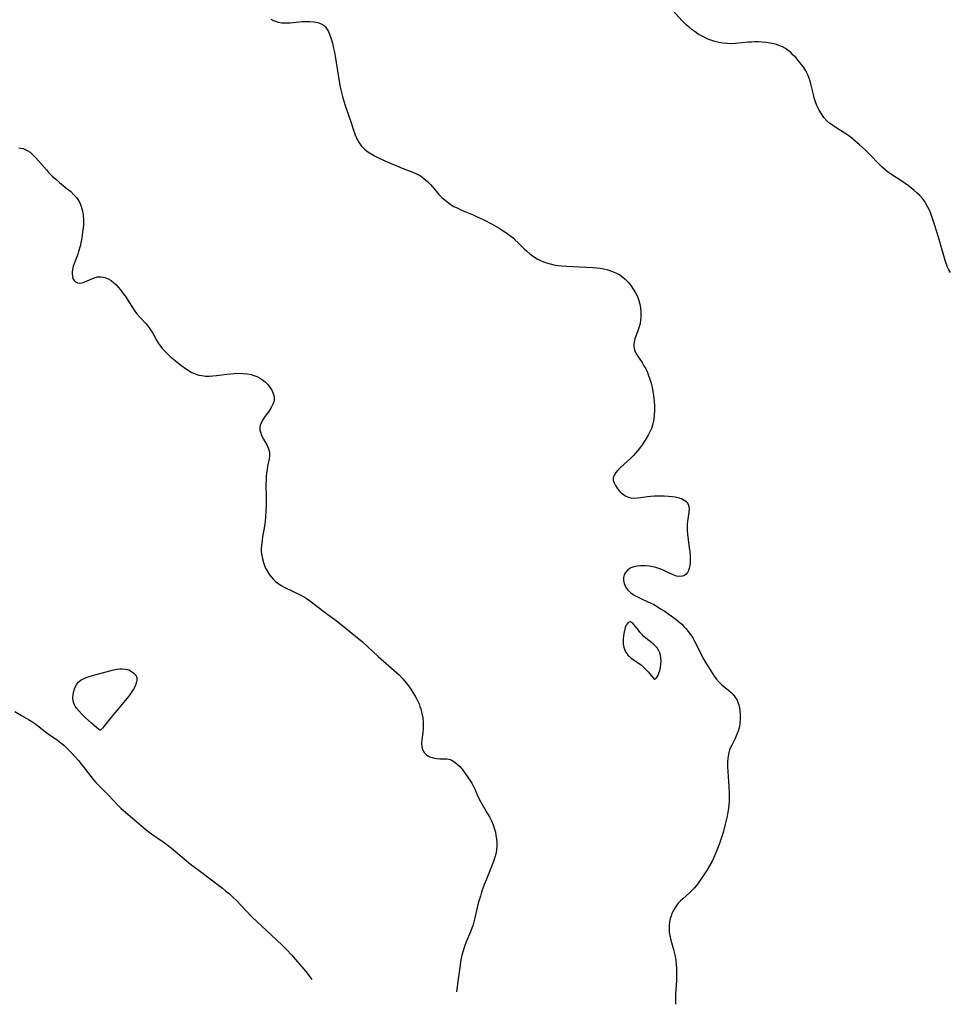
# Model space of a CAD drawing. Header units: inches. Extents: x 1073367 to 1082519, y 1569854 to 1574957.
# Tile 174 of 256: x 1077886 to 1078256, y 1571674 to 1572065. Entities that reach past the tile are written whole.
import ezdxf

# ---------------------------------------------------------------- set-up
doc = ezdxf.new("R2010")
doc.units = ezdxf.units.IN
doc.header["$MEASUREMENT"] = 0
doc.layers.add('CGG_CurvaNivelLidar_v1', color=7, linetype='Continuous', lineweight=30, true_color=0x008008)

msp = doc.modelspace()

# ---------------------------------------------------------------- linework, layer by layer
at = {"layer": 'CGG_CurvaNivelLidar_v1'}
for points in [[(1078256.3122, 1571964.3565, 71), (1078255.7108, 1571965.3722, 71), (1078255.1892, 1571966.4676, 71), (1078254.7285, 1571967.6257, 71), (1078254.2168, 1571969.1305, 71), (1078251.5037, 1571978.4315, 71), (1078249.9332, 1571983.4359, 71), (1078248.6199, 1571987.3739, 71), (1078248.0546, 1571988.8488, 71), (1078247.3671, 1571990.3871, 71), (1078246.5729, 1571991.8508, 71), (1078246.0779, 1571992.618, 71), (1078245.176, 1571993.7975, 71), (1078244.173, 1571994.9044, 71), (1078243.0912, 1571995.9535, 71), (1078241.9483, 1571996.9566, 71), (1078240.7916, 1571997.8957, 71), (1078239.5984, 1571998.8022, 71), (1078238.3743, 1571999.6766, 71), (1078237.3223, 1572000.389, 71), (1078232.5131, 1572003.5121, 71), (1078231.3113, 1572004.3782, 71), (1078230.1764, 1572005.285, 71), (1078229.1416, 1572006.1976, 71), (1078227.7896, 1572007.5109, 71), (1078224.2558, 1572011.2298, 71), (1078222.3642, 1572013.1353, 71), (1078220.1772, 1572015.1632, 71), (1078218.1941, 1572016.8779, 71), (1078217.0827, 1572017.7778, 71), (1078215.9502, 1572018.6388, 71), (1078214.7925, 1572019.4515, 71), (1078210.5263, 1572022.1047, 71), (1078208.9936, 1572023.1593, 71), (1078208.4215, 1572023.5986, 71), (1078207.1964, 1572024.6775, 71), (1078206.0401, 1572025.9573, 71), (1078205.0217, 1572027.3611, 71), (1078204.1331, 1572028.8664, 71), (1078203.2587, 1572030.7159, 71), (1078202.6822, 1572032.2171, 71), (1078202.1944, 1572033.7567, 71), (1078201.83, 1572035.1482, 71), (1078200.8279, 1572039.368, 71), (1078200.4452, 1572040.7467, 71), (1078200.0849, 1572041.8554, 71), (1078199.6611, 1572042.9304, 71), (1078198.8538, 1572044.4977, 71), (1078198.0252, 1572045.7805, 71), (1078197.0125, 1572047.1463, 71), (1078195.929, 1572048.4687, 71), (1078194.7984, 1572049.7501, 71), (1078193.8514, 1572050.7587, 71), (1078192.8669, 1572051.7148, 71), (1078191.8235, 1572052.5914, 71), (1078190.7167, 1572053.3546, 71), (1078189.537, 1572054.0063, 71), (1078188.1549, 1572054.593, 71), (1078187.2173, 1572054.9059, 71), (1078186.2568, 1572055.1719, 71), (1078184.7006, 1572055.5103, 71), (1078183.1097, 1572055.7575, 71), (1078181.4939, 1572055.9176, 71), (1078180.0637, 1572055.9864, 71), (1078178.6257, 1572055.9908, 71), (1078177.2396, 1572055.9373, 71), (1078175.854, 1572055.8372, 71), (1078170.8992, 1572055.3574, 71), (1078169.2592, 1572055.2854, 71), (1078167.523, 1572055.3332, 71), (1078165.8869, 1572055.4992, 71), (1078164.2665, 1572055.7728, 71), (1078162.6694, 1572056.1536, 71), (1078161.1046, 1572056.6479, 71), (1078159.877, 1572057.1322, 71), (1078158.6749, 1572057.6853, 71), (1078157.3705, 1572058.3674, 71), (1078156.0976, 1572059.1155, 71), (1078154.8602, 1572059.9274, 71), (1078153.6279, 1572060.8283, 71), (1078152.4367, 1572061.7878, 71), (1078151.2866, 1572062.7989, 71), (1078149.6051, 1572064.444, 71), (1078146.0825, 1572068.3089, 71)], [(1077986.3485, 1572064.9997, 70.5), (1077987.1608, 1572064.547, 70.5), (1077988.0074, 1572064.1733, 70.5), (1077989.1853, 1572063.8107, 70.5), (1077990.5568, 1572063.5809, 70.5), (1077992.2018, 1572063.5078, 70.5), (1077993.8855, 1572063.5798, 70.5), (1077998.6536, 1572064.0386, 70.5), (1077999.8981, 1572064.1097, 70.5), (1078001.6341, 1572064.1066, 70.5), (1078003.3011, 1572063.9632, 70.5), (1078004.8601, 1572063.6544, 70.5), (1078006.2627, 1572063.1413, 70.5), (1078006.9841, 1572062.7246, 70.5), (1078007.614, 1572062.2069, 70.5), (1078007.8932, 1572061.917, 70.5), (1078008.3571, 1572061.335, 70.5), (1078009.0918, 1572060.0885, 70.5), (1078009.6973, 1572058.679, 70.5), (1078010.2153, 1572057.1518, 70.5), (1078010.6797, 1572055.5424, 70.5), (1078011.1846, 1572053.5559, 70.5), (1078011.5284, 1572051.9334, 70.5), (1078011.8286, 1572050.2776, 70.5), (1078013.1038, 1572042.0002, 70.5), (1078013.6867, 1572038.6741, 70.5), (1078014.0328, 1572036.965, 70.5), (1078014.4086, 1572035.33, 70.5), (1078014.8382, 1572033.7145, 70.5), (1078015.7708, 1572030.7882, 70.5), (1078017.9794, 1572024.2994, 70.5), (1078019.1084, 1572020.8818, 70.5), (1078019.7335, 1572019.1214, 70.5), (1078020.4422, 1572017.4371, 70.5), (1078021.2967, 1572015.8667, 70.5), (1078022.2338, 1572014.5967, 70.5), (1078023.4417, 1572013.3851, 70.5), (1078024.8136, 1572012.3135, 70.5), (1078026.3094, 1572011.3528, 70.5), (1078027.4065, 1572010.7378, 70.5), (1078028.5384, 1572010.1563, 70.5), (1078031.559, 1572008.7555, 70.5), (1078035.6374, 1572006.9988, 70.5), (1078038.4701, 1572005.8404, 70.5), (1078042.9002, 1572004.0869, 70.5), (1078044.3131, 1572003.4478, 70.5), (1078045.6592, 1572002.7348, 70.5), (1078047.0847, 1572001.7862, 70.5), (1078048.4406, 1572000.5901, 70.5), (1078049.6117, 1571999.3354, 70.5), (1078051.8764, 1571996.6625, 70.5), (1078053.0088, 1571995.4011, 70.5), (1078054.2079, 1571994.1922, 70.5), (1078055.469, 1571993.0741, 70.5), (1078056.8068, 1571992.0419, 70.5), (1078057.8852, 1571991.3133, 70.5), (1078059.0051, 1571990.6434, 70.5), (1078060.4687, 1571989.8816, 70.5), (1078061.977, 1571989.1871, 70.5), (1078066.6717, 1571987.2252, 70.5), (1078068.2123, 1571986.5481, 70.5), (1078070.5552, 1571985.4116, 70.5), (1078074.1316, 1571983.5162, 70.5), (1078076.946, 1571981.9343, 70.5), (1078078.1491, 1571981.2131, 70.5), (1078079.6429, 1571980.2406, 70.5), (1078081.0839, 1571979.2033, 70.5), (1078082.463, 1571978.0977, 70.5), (1078083.2433, 1571977.4095, 70.5), (1078084.5158, 1571976.1935, 70.5), (1078087.0074, 1571973.7106, 70.5), (1078087.8998, 1571972.8731, 70.5), (1078089.1558, 1571971.8004, 70.5), (1078090.5617, 1571970.7682, 70.5), (1078092.0424, 1571969.8527, 70.5), (1078093.5939, 1571969.0655, 70.5), (1078094.3192, 1571968.7551, 70.5), (1078095.7478, 1571968.2315, 70.5), (1078097.2154, 1571967.7992, 70.5), (1078098.7163, 1571967.4591, 70.5), (1078100.2922, 1571967.2041, 70.5), (1078101.8921, 1571967.0224, 70.5), (1078103.6932, 1571966.8773, 70.5), (1078111.5468, 1571966.5212, 70.5), (1078114.2559, 1571966.3509, 70.5), (1078115.5983, 1571966.2269, 70.5), (1078117.0829, 1571966.0394, 70.5), (1078118.5452, 1571965.7895, 70.5), (1078119.7618, 1571965.5194, 70.5), (1078120.9509, 1571965.184, 70.5), (1078122.3154, 1571964.6892, 70.5), (1078123.6255, 1571964.0898, 70.5), (1078124.8722, 1571963.3869, 70.5), (1078126.0429, 1571962.5762, 70.5), (1078127.0114, 1571961.7594, 70.5), (1078128.2258, 1571960.5149, 70.5), (1078129.2938, 1571959.1928, 70.5), (1078130.2593, 1571957.7886, 70.5), (1078131.1246, 1571956.3238, 70.5), (1078131.882, 1571954.8045, 70.5), (1078132.4902, 1571953.2338, 70.5), (1078132.8697, 1571951.8164, 70.5), (1078133.1205, 1571950.3685, 70.5), (1078133.2605, 1571948.9053, 70.5), (1078133.2929, 1571948.1395, 70.5), (1078133.2745, 1571946.7635, 70.5), (1078133.1553, 1571945.4006, 70.5), (1078132.9301, 1571944.0623, 70.5), (1078132.6244, 1571942.8476, 70.5), (1078132.2508, 1571941.6642, 70.5), (1078130.934, 1571937.9781, 70.5), (1078130.6243, 1571936.7433, 70.5), (1078130.5021, 1571935.7184, 70.5), (1078130.5275, 1571934.7101, 70.5), (1078130.6051, 1571934.1979, 70.5), (1078130.8592, 1571933.3021, 70.5), (1078131.3319, 1571932.265, 70.5), (1078131.9381, 1571931.2578, 70.5), (1078133.7681, 1571928.6031, 70.5), (1078134.5019, 1571927.3619, 70.5), (1078135.1852, 1571926.0434, 70.5), (1078135.8545, 1571924.5963, 70.5), (1078136.4583, 1571923.0903, 70.5), (1078136.8439, 1571921.9634, 70.5), (1078137.3073, 1571920.3864, 70.5), (1078137.7052, 1571918.7753, 70.5), (1078138.04, 1571917.1387, 70.5), (1078138.3095, 1571915.4836, 70.5), (1078138.5601, 1571913.2164, 70.5), (1078138.6599, 1571911.3987, 70.5), (1078138.6698, 1571909.5842, 70.5), (1078138.5817, 1571907.7817, 70.5), (1078138.379, 1571906.0008, 70.5), (1078138.0354, 1571904.2531, 70.5), (1078137.7894, 1571903.3618, 70.5), (1078137.4609, 1571902.3998, 70.5), (1078136.8805, 1571901.0269, 70.5), (1078136.2007, 1571899.6878, 70.5), (1078135.4414, 1571898.3781, 70.5), (1078134.6181, 1571897.0952, 70.5), (1078133.8104, 1571895.9336, 70.5), (1078132.9622, 1571894.7971, 70.5), (1078132.0754, 1571893.69, 70.5), (1078131.1302, 1571892.5935, 70.5), (1078130.1503, 1571891.5373, 70.5), (1078129.0955, 1571890.4797, 70.5), (1078128.0244, 1571889.4681, 70.5), (1078125.2011, 1571886.9085, 70.5), (1078124.1647, 1571885.8904, 70.5), (1078123.2881, 1571884.8817, 70.5), (1078122.6386, 1571883.8702, 70.5), (1078122.2983, 1571882.8449, 70.5), (1078122.3242, 1571881.8285, 70.5), (1078122.6411, 1571880.7975, 70.5), (1078123.1702, 1571879.761, 70.5), (1078123.8462, 1571878.7293, 70.5), (1078124.7068, 1571877.6262, 70.5), (1078125.4698, 1571876.8252, 70.5), (1078126.3189, 1571876.1143, 70.5), (1078127.2616, 1571875.5304, 70.5), (1078128.3585, 1571875.0926, 70.5), (1078129.2418, 1571874.8896, 70.5), (1078130.5149, 1571874.7669, 70.5), (1078131.8386, 1571874.796, 70.5), (1078133.1823, 1571874.943, 70.5), (1078135.9592, 1571875.3616, 70.5), (1078137.2945, 1571875.5133, 70.5), (1078138.6494, 1571875.6116, 70.5), (1078140.8944, 1571875.6643, 70.5), (1078142.5805, 1571875.6447, 70.5), (1078144.2397, 1571875.5661, 70.5), (1078145.8475, 1571875.4046, 70.5), (1078146.9473, 1571875.2246, 70.5), (1078147.9944, 1571874.9861, 70.5), (1078149.3575, 1571874.542, 70.5), (1078150.5375, 1571873.9599, 70.5), (1078151.4825, 1571873.2311, 70.5), (1078152.1226, 1571872.3418, 70.5), (1078152.3959, 1571871.3788, 70.5), (1078152.4367, 1571870.2899, 70.5), (1078152.3279, 1571869.0963, 70.5), (1078151.7805, 1571865.3852, 70.5), (1078151.6751, 1571864.3733, 70.5), (1078151.6185, 1571863.342, 70.5), (1078151.6377, 1571861.991, 70.5), (1078151.7818, 1571860.2731, 70.5), (1078152.5137, 1571855.0566, 70.5), (1078152.7077, 1571853.3427, 70.5), (1078152.8134, 1571851.8701, 70.5), (1078152.8482, 1571850.441, 70.5), (1078152.8016, 1571849.077, 70.5), (1078152.6975, 1571848.0261, 70.5), (1078152.5207, 1571846.9398, 70.5), (1078152.2502, 1571845.9643, 70.5), (1078151.8412, 1571845.1285, 70.5), (1078151.2898, 1571844.4874, 70.5), (1078150.6041, 1571844.0056, 70.5), (1078149.8172, 1571843.6891, 70.5), (1078148.6581, 1571843.5442, 70.5), (1078147.3893, 1571843.7469, 70.5), (1078146.1352, 1571844.2349, 70.5), (1078143.2501, 1571845.6503, 70.5), (1078141.6589, 1571846.3659, 70.5), (1078140.4766, 1571846.8118, 70.5), (1078139.2572, 1571847.1922, 70.5), (1078138.0119, 1571847.4972, 70.5), (1078136.5489, 1571847.7451, 70.5), (1078135.0863, 1571847.8787, 70.5), (1078133.6459, 1571847.896, 70.5), (1078133.2165, 1571847.8773, 70.5), (1078131.8308, 1571847.7303, 70.5), (1078130.5298, 1571847.4393, 70.5), (1078129.3487, 1571846.9793, 70.5), (1078128.155, 1571846.192, 70.5), (1078127.2209, 1571845.1842, 70.5), (1078126.6947, 1571844.2603, 70.5), (1078126.3858, 1571843.259, 70.5), (1078126.327, 1571842.0151, 70.5), (1078126.586, 1571840.7607, 70.5), (1078127.2013, 1571839.4508, 70.5), (1078128.1116, 1571838.2338, 70.5), (1078129.2742, 1571837.152, 70.5), (1078130.6414, 1571836.2378, 70.5), (1078131.9208, 1571835.5415, 70.5), (1078133.2745, 1571834.8828, 70.5), (1078136.0929, 1571833.5803, 70.5), (1078138.3941, 1571832.4216, 70.5), (1078139.7739, 1571831.6373, 70.5), (1078141.1358, 1571830.8044, 70.5), (1078142.481, 1571829.9341, 70.5), (1078145.2903, 1571827.993, 70.5), (1078146.7388, 1571826.9182, 70.5), (1078148.1423, 1571825.8025, 70.5), (1078149.5071, 1571824.6081, 70.5), (1078150.3342, 1571823.7993, 70.5), (1078151.1195, 1571822.9542, 70.5), (1078152.1115, 1571821.7567, 70.5), (1078153.0277, 1571820.5033, 70.5), (1078153.8703, 1571819.2019, 70.5), (1078154.6372, 1571817.8696, 70.5), (1078155.3528, 1571816.5123, 70.5), (1078157.4926, 1571812.1259, 70.5), (1078158.2528, 1571810.6848, 70.5), (1078159.0633, 1571809.2939, 70.5), (1078162.3694, 1571804.0678, 70.5), (1078163.3096, 1571802.8217, 70.5), (1078164.3546, 1571801.6517, 70.5), (1078165.489, 1571800.5715, 70.5), (1078168.2791, 1571798.3172, 70.5), (1078169.1522, 1571797.5414, 70.5), (1078169.9605, 1571796.7097, 70.5), (1078170.6774, 1571795.8077, 70.5), (1078171.4825, 1571794.4268, 70.5), (1078172.0788, 1571792.9194, 70.5), (1078172.4315, 1571791.5679, 70.5), (1078172.6602, 1571790.1686, 70.5), (1078172.7773, 1571788.7383, 70.5), (1078172.7945, 1571788.1736, 70.5), (1078172.7735, 1571786.7633, 70.5), (1078172.6574, 1571785.3547, 70.5), (1078172.4349, 1571783.9598, 70.5), (1078171.9746, 1571782.1966, 70.5), (1078171.3352, 1571780.4971, 70.5), (1078170.7135, 1571779.1922, 70.5), (1078169.3841, 1571776.6471, 70.5), (1078168.9374, 1571775.703, 70.5), (1078168.5493, 1571774.7374, 70.5), (1078168.0817, 1571773.067, 70.5), (1078167.843, 1571771.4436, 70.5), (1078167.7377, 1571769.7142, 70.5), (1078167.7339, 1571767.9435, 70.5), (1078167.8032, 1571766.1431, 70.5), (1078168.2406, 1571760.1932, 70.5), (1078168.3966, 1571757.2751, 70.5), (1078168.4213, 1571755.7702, 70.5), (1078168.3859, 1571754.2687, 70.5), (1078168.2933, 1571752.9854, 70.5), (1078168.115, 1571751.5089, 70.5), (1078167.8594, 1571749.919, 70.5), (1078167.5528, 1571748.3316, 70.5), (1078166.8198, 1571745.1661, 70.5), (1078165.9221, 1571741.9027, 70.5), (1078165.4432, 1571740.3308, 70.5), (1078164.4948, 1571737.4696, 70.5), (1078163.518, 1571734.8537, 70.5), (1078162.9903, 1571733.5647, 70.5), (1078162.2602, 1571731.9162, 70.5), (1078161.469, 1571730.3024, 70.5), (1078160.5588, 1571728.6423, 70.5), (1078159.591, 1571727.0218, 70.5), (1078157.8128, 1571724.2484, 70.5), (1078156.6107, 1571722.5103, 70.5), (1078155.746, 1571721.3431, 70.5), (1078154.6295, 1571719.9497, 70.5), (1078153.44, 1571718.6624, 70.5), (1078152.6047, 1571717.8889, 70.5), (1078149.8885, 1571715.5569, 70.5), (1078149.0006, 1571714.7227, 70.5), (1078148.114, 1571713.7805, 70.5), (1078147.1483, 1571712.5362, 70.5), (1078146.3166, 1571711.1489, 70.5), (1078145.6377, 1571709.6741, 70.5), (1078145.2769, 1571708.6902, 70.5), (1078144.98, 1571707.6829, 70.5), (1078144.6983, 1571706.3444, 70.5), (1078144.535, 1571704.981, 70.5), (1078144.4933, 1571703.6022, 70.5), (1078144.5717, 1571702.2652, 70.5), (1078144.7537, 1571700.928, 70.5), (1078145.0256, 1571699.5964, 70.5), (1078145.3951, 1571698.1949, 70.5), (1078146.2345, 1571695.3957, 70.5), (1078146.8015, 1571693.2305, 70.5), (1078147.1593, 1571691.2101, 70.5), (1078147.3518, 1571689.4497, 70.5), (1078147.4582, 1571687.673, 70.5), (1078147.4918, 1571685.8874, 70.5), (1078147.4615, 1571684.0998, 70.5), (1078147.4114, 1571682.9791, 70.5), (1078147.0433, 1571677.7902, 70.5), (1078146.9856, 1571676.0808, 70.5), (1078147.0008, 1571674.8703, 70.5), (1078147.0745, 1571673.6701, 70.5), (1078147.0786, 1571673.6349, 70.5)], [(1077886.0543, 1572013.9609, 70), (1077886.917, 1572013.8129, 70), (1077887.7593, 1572013.5897, 70), (1077889.1155, 1572013.0201, 70), (1077890.5098, 1572012.1263, 70), (1077891.6983, 1572011.1175, 70), (1077892.8325, 1572009.9767, 70), (1077893.9381, 1572008.7473, 70), (1077897.039, 1572005.1375, 70), (1077897.9237, 1572004.1612, 70), (1077899.3565, 1572002.7022, 70), (1077900.7592, 1572001.4181, 70), (1077902.2075, 1572000.1867, 70), (1077905.2844, 1571997.6793, 70), (1077906.6791, 1571996.4935, 70), (1077907.9799, 1571995.2722, 70), (1077908.927, 1571994.2363, 70), (1077909.56, 1571993.4026, 70), (1077910.1011, 1571992.5207, 70), (1077910.6202, 1571991.39, 70), (1077911.0245, 1571990.1962, 70), (1077911.3974, 1571988.7085, 70), (1077911.6473, 1571987.1645, 70), (1077911.768, 1571985.3094, 70), (1077911.7282, 1571983.4156, 70), (1077911.6078, 1571981.9626, 70), (1077911.4307, 1571980.5044, 70), (1077911.2083, 1571979.0132, 70), (1077910.9489, 1571977.5301, 70), (1077910.3832, 1571974.893, 70), (1077909.7937, 1571972.6881, 70), (1077909.4632, 1571971.6633, 70), (1077908.1505, 1571968.2292, 70), (1077907.7254, 1571966.8986, 70), (1077907.4196, 1571965.5955, 70), (1077907.2973, 1571964.6865, 70), (1077907.2665, 1571963.8151, 70), (1077907.3559, 1571962.8652, 70), (1077907.5913, 1571962.0153, 70), (1077908.028, 1571961.2311, 70), (1077908.6289, 1571960.638, 70), (1077909.3698, 1571960.2759, 70), (1077910.2605, 1571960.1751, 70), (1077911.2412, 1571960.3081, 70), (1077912.276, 1571960.6185, 70), (1077916.0517, 1571962.237, 70), (1077917.3068, 1571962.5903, 70), (1077918.5945, 1571962.6848, 70), (1077919.5735, 1571962.5856, 70), (1077920.7065, 1571962.2833, 70), (1077921.812, 1571961.7913, 70), (1077922.7971, 1571961.1782, 70), (1077923.742, 1571960.4377, 70), (1077924.6471, 1571959.5918, 70), (1077925.5761, 1571958.5862, 70), (1077926.4651, 1571957.5023, 70), (1077927.3194, 1571956.3595, 70), (1077928.1425, 1571955.1732, 70), (1077930.9357, 1571950.8232, 70), (1077931.886, 1571949.414, 70), (1077932.8968, 1571948.0728, 70), (1077934.0729, 1571946.7273, 70), (1077936.5022, 1571944.1364, 70), (1077937.5688, 1571942.8547, 70), (1077938.4549, 1571941.6001, 70), (1077939.2679, 1571940.2638, 70), (1077940.8093, 1571937.5162, 70), (1077941.6283, 1571936.1648, 70), (1077942.3118, 1571935.1686, 70), (1077943.0557, 1571934.2139, 70), (1077944.0531, 1571933.1076, 70), (1077945.1262, 1571932.0602, 70), (1077946.2536, 1571931.056, 70), (1077948.2219, 1571929.4242, 70), (1077950.4922, 1571927.6124, 70), (1077952.6791, 1571925.9912, 70), (1077953.7414, 1571925.2968, 70), (1077954.8377, 1571924.6814, 70), (1077956.2064, 1571924.0798, 70), (1077957.634, 1571923.6349, 70), (1077958.8034, 1571923.3989, 70), (1077960.2273, 1571923.2489, 70), (1077961.6974, 1571923.2282, 70), (1077963.1865, 1571923.3099, 70), (1077964.6891, 1571923.4634, 70), (1077968.7952, 1571924.0137, 70), (1077971.5871, 1571924.2651, 70), (1077973.3838, 1571924.3315, 70), (1077975.1599, 1571924.2953, 70), (1077976.8992, 1571924.1249, 70), (1077978.4309, 1571923.8212, 70), (1077979.4824, 1571923.5069, 70), (1077980.633, 1571923.0569, 70), (1077981.7273, 1571922.5119, 70), (1077982.8873, 1571921.7813, 70), (1077983.9513, 1571920.9461, 70), (1077984.9064, 1571920.0202, 70), (1077985.8544, 1571918.8526, 70), (1077986.6195, 1571917.6105, 70), (1077987.177, 1571916.3227, 70), (1077987.4966, 1571914.9334, 70), (1077987.5181, 1571913.9692, 70), (1077987.3588, 1571913.0292, 70), (1077987.0558, 1571912.1204, 70), (1077986.3734, 1571910.7311, 70), (1077985.5194, 1571909.3683, 70), (1077983.7603, 1571906.9122, 70), (1077983.0034, 1571905.8013, 70), (1077982.3798, 1571904.6903, 70), (1077981.9669, 1571903.5646, 70), (1077981.8647, 1571902.9798, 70), (1077981.8967, 1571901.7782, 70), (1077982.1853, 1571900.5657, 70), (1077982.6616, 1571899.3586, 70), (1077983.2667, 1571898.1729, 70), (1077984.7559, 1571895.6182, 70), (1077985.3503, 1571894.3348, 70), (1077985.5984, 1571893.4972, 70), (1077985.6904, 1571892.9014, 70), (1077985.6843, 1571891.6389, 70), (1077985.4964, 1571890.3142, 70), (1077984.9179, 1571887.4679, 70), (1077984.7036, 1571886.1481, 70), (1077984.5362, 1571884.7817, 70), (1077984.4142, 1571883.3791, 70), (1077984.3347, 1571881.9182, 70), (1077984.2952, 1571880.4362, 70), (1077984.3411, 1571874.9044, 70), (1077984.3287, 1571871.6372, 70), (1077984.2762, 1571869.7458, 70), (1077984.1389, 1571867.2847, 70), (1077983.9682, 1571865.4629, 70), (1077983.7225, 1571863.6606, 70), (1077982.8843, 1571859.2053, 70), (1077982.7266, 1571858.2185, 70), (1077982.4679, 1571855.9546, 70), (1077982.4059, 1571854.6837, 70), (1077982.4298, 1571853.422, 70), (1077982.583, 1571851.9953, 70), (1077982.8588, 1571850.5891, 70), (1077983.242, 1571849.2088, 70), (1077983.5528, 1571848.305, 70), (1077984.1422, 1571846.8852, 70), (1077984.8445, 1571845.5256, 70), (1077985.672, 1571844.2457, 70), (1077986.4203, 1571843.3078, 70), (1077987.2494, 1571842.4347, 70), (1077988.0997, 1571841.6718, 70), (1077989.0102, 1571840.9696, 70), (1077990.3847, 1571840.0781, 70), (1077991.8372, 1571839.274, 70), (1077997.9289, 1571836.3107, 70), (1077999.0845, 1571835.6822, 70), (1078000.2119, 1571835.0083, 70), (1078001.5273, 1571834.1295, 70), (1078002.8078, 1571833.1962, 70), (1078007.2802, 1571829.7116, 70), (1078008.8077, 1571828.559, 70), (1078011.6881, 1571826.4859, 70), (1078014.1354, 1571824.5715, 70), (1078019.9146, 1571819.8813, 70), (1078022.6264, 1571817.5802, 70), (1078028.8104, 1571811.8452, 70), (1078036.3115, 1571805.3351, 70), (1078037.2069, 1571804.4947, 70), (1078038.6945, 1571802.9535, 70), (1078039.9251, 1571801.4831, 70), (1078040.8857, 1571800.2053, 70), (1078041.7965, 1571798.8937, 70), (1078042.6641, 1571797.5585, 70), (1078043.5721, 1571796.0622, 70), (1078044.4017, 1571794.5369, 70), (1078045.1165, 1571792.9692, 70), (1078045.4747, 1571792.0054, 70), (1078045.7848, 1571791.0256, 70), (1078046.2407, 1571789.2301, 70), (1078046.5678, 1571787.4156, 70), (1078046.7596, 1571785.6, 70), (1078046.7985, 1571783.8022, 70), (1078046.7713, 1571783.1763, 70), (1078046.6287, 1571781.6588, 70), (1078046.2532, 1571778.7473, 70), (1078046.1571, 1571777.3722, 70), (1078046.2325, 1571775.9329, 70), (1078046.5739, 1571774.6313, 70), (1078047.1248, 1571773.6635, 70), (1078047.8889, 1571772.8486, 70), (1078048.5876, 1571772.3411, 70), (1078049.3701, 1571771.9333, 70), (1078050.6672, 1571771.5078, 70), (1078052.0526, 1571771.2801, 70), (1078053.4336, 1571771.2066, 70), (1078054.8135, 1571771.1822, 70), (1078056.1643, 1571771.0975, 70), (1078057.4573, 1571770.8392, 70), (1078057.852, 1571770.7011, 70), (1078058.2672, 1571770.5175, 70), (1078059.3221, 1571769.8775, 70), (1078060.3212, 1571769.0541, 70), (1078061.275, 1571768.0899, 70), (1078062.1912, 1571767.0198, 70), (1078063.734, 1571764.9674, 70), (1078065.2815, 1571762.718, 70), (1078066.0319, 1571761.5026, 70), (1078066.7385, 1571760.1677, 70), (1078067.3862, 1571758.7853, 70), (1078068.6402, 1571755.9616, 70), (1078069.5205, 1571754.1525, 70), (1078070.5408, 1571752.3419, 70), (1078072.2431, 1571749.5494, 70), (1078073.0609, 1571748.1372, 70), (1078073.8759, 1571746.5517, 70), (1078074.5799, 1571744.9268, 70), (1078075.1446, 1571743.2639, 70), (1078075.455, 1571742.021, 70), (1078075.692, 1571740.7637, 70), (1078075.8901, 1571739.3265, 70), (1078076.006, 1571737.8849, 70), (1078076.0226, 1571736.4448, 70), (1078075.9174, 1571735.0118, 70), (1078075.7182, 1571733.8153, 70), (1078075.2681, 1571732.1054, 70), (1078074.6811, 1571730.4084, 70), (1078071.8751, 1571723.41, 70), (1078071.0652, 1571721.2602, 70), (1078069.9867, 1571718.164, 70), (1078069.489, 1571716.6042, 70), (1078068.679, 1571713.7599, 70), (1078067.3373, 1571708.0271, 70), (1078066.9341, 1571706.4287, 70), (1078066.4734, 1571704.8521, 70), (1078066.133, 1571703.8463, 70), (1078065.6087, 1571702.4715, 70), (1078063.8896, 1571698.4026, 70), (1078063.1932, 1571696.6304, 70), (1078062.6085, 1571694.9326, 70), (1078062.1227, 1571693.2086, 70), (1078061.8389, 1571691.9081, 70), (1078061.6083, 1571690.5943, 70), (1078061.3975, 1571689.149, 70), (1078060.717, 1571683.5831, 70), (1078059.9561, 1571678.6547, 70)], [(1077884.443, 1571789.9726, 69.5), (1077887.1057, 1571788.4047, 69.5), (1077889.8629, 1571786.8526, 69.5), (1077891.2531, 1571786.0155, 69.5), (1077892.3768, 1571785.248, 69.5), (1077893.4668, 1571784.4327, 69.5), (1077896.6786, 1571781.9034, 69.5), (1077897.7201, 1571781.1542, 69.5), (1077901.5009, 1571778.575, 69.5), (1077902.8111, 1571777.5761, 69.5), (1077903.8945, 1571776.6378, 69.5), (1077904.9376, 1571775.6417, 69.5), (1077905.9529, 1571774.6042, 69.5), (1077908.4484, 1571771.9069, 69.5), (1077909.7403, 1571770.4514, 69.5), (1077910.9989, 1571768.9662, 69.5), (1077912.211, 1571767.4479, 69.5), (1077914.8371, 1571763.9553, 69.5), (1077915.7584, 1571762.8213, 69.5), (1077916.7235, 1571761.727, 69.5), (1077917.6453, 1571760.7651, 69.5), (1077921.7208, 1571756.7465, 69.5), (1077925.6058, 1571752.595, 69.5), (1077926.5917, 1571751.6108, 69.5), (1077927.6154, 1571750.6697, 69.5), (1077932.0322, 1571746.9651, 69.5), (1077935.7355, 1571743.7642, 69.5), (1077937.3267, 1571742.4723, 69.5), (1077938.7537, 1571741.4144, 69.5), (1077943.3698, 1571738.2104, 69.5), (1077945.881, 1571736.3218, 69.5), (1077948.3271, 1571734.3378, 69.5), (1077951.809, 1571731.3827, 69.5), (1077954.2875, 1571729.3392, 69.5), (1077957.1419, 1571727.1349, 69.5), (1077962.0622, 1571723.4898, 69.5), (1077966.9827, 1571719.7377, 69.5), (1077968.2543, 1571718.7235, 69.5), (1077969.7419, 1571717.4661, 69.5), (1077971.1806, 1571716.1549, 69.5), (1077972.5324, 1571714.8217, 69.5), (1077976.1126, 1571711.0574, 69.5), (1077978.8375, 1571708.2799, 69.5), (1077982.4544, 1571704.8332, 69.5), (1077988.5853, 1571699.1733, 69.5), (1077990.587, 1571697.2657, 69.5), (1077992.5298, 1571695.2973, 69.5), (1077994.4004, 1571693.2626, 69.5), (1078000.1088, 1571686.6772, 69.5), (1078001.0588, 1571685.511, 69.5), (1078002.0454, 1571684.1519, 69.5), (1078002.4682, 1571683.4651, 69.5)]]:
    msp.add_polyline3d(points, dxfattribs=at)
for points in [[(1078138.5, 1571802.8671, 70.5), (1078138.6739, 1571802.7872, 70.5), (1078139.0646, 1571802.948, 70.5), (1078139.5427, 1571803.4031, 70.5), (1078140.0144, 1571804.1752, 70.5), (1078140.4325, 1571805.2158, 70.5), (1078140.7499, 1571806.2755, 70.5), (1078141.0152, 1571807.4443, 70.5), (1078141.2061, 1571808.6756, 70.5), (1078141.2972, 1571809.9214, 70.5), (1078141.2635, 1571811.1644, 70.5), (1078141.0963, 1571812.3167, 70.5), (1078140.7973, 1571813.3253, 70.5), (1078140.3415, 1571814.3143, 70.5), (1078139.7523, 1571815.2196, 70.5), (1078138.999, 1571816.0511, 70.5), (1078138.1393, 1571816.8181, 70.5), (1078135.2992, 1571819.0971, 70.5), (1078134.3865, 1571819.9061, 70.5), (1078133.6327, 1571820.6598, 70.5), (1078132.9289, 1571821.4373, 70.5), (1078132.2742, 1571822.2197, 70.5), (1078130.5766, 1571824.4528, 70.5), (1078130.0391, 1571825.0458, 70.5), (1078129.5825, 1571825.3705, 70.5), (1078129.1128, 1571825.5377, 70.5), (1078128.6542, 1571825.5199, 70.5), (1078128.2076, 1571825.2799, 70.5), (1078127.8032, 1571824.8464, 70.5), (1078127.4457, 1571824.2593, 70.5), (1078127.0649, 1571823.3317, 70.5), (1078126.8798, 1571822.7035, 70.5), (1078126.5272, 1571821.0127, 70.5), (1078126.3778, 1571819.9484, 70.5), (1078126.2807, 1571818.8613, 70.5), (1078126.2493, 1571817.7686, 70.5), (1078126.3031, 1571816.6867, 70.5), (1078126.4953, 1571815.5007, 70.5), (1078126.8543, 1571814.3793, 70.5), (1078127.2139, 1571813.6583, 70.5), (1078127.6549, 1571812.9816, 70.5), (1078128.1461, 1571812.3691, 70.5), (1078128.6944, 1571811.801, 70.5), (1078129.4362, 1571811.1684, 70.5), (1078130.2818, 1571810.5502, 70.5), (1078133.3386, 1571808.4441, 70.5), (1078134.3572, 1571807.6227, 70.5), (1078135.2984, 1571806.7076, 70.5), (1078136.1371, 1571805.769, 70.5)], [(1077918.5, 1571782.5265, 69.5), (1077918.393, 1571782.5181, 69.5), (1077918.1454, 1571782.6503, 69.5), (1077917.0059, 1571783.4876, 69.5), (1077914.9304, 1571785.2841, 69.5), (1077912.4568, 1571787.5922, 69.5), (1077911.2027, 1571788.8358, 69.5), (1077910.0317, 1571790.0957, 69.5), (1077909.0175, 1571791.3443, 69.5), (1077908.5059, 1571792.092, 69.5), (1077908.0982, 1571792.8181, 69.5), (1077907.653, 1571794.1372, 69.5), (1077907.554, 1571795.4317, 69.5), (1077907.6549, 1571796.7512, 69.5), (1077907.9169, 1571798.0665, 69.5), (1077908.336, 1571799.3361, 69.5), (1077908.925, 1571800.5154, 69.5), (1077909.7133, 1571801.5537, 69.5), (1077910.0914, 1571801.9152, 69.5), (1077910.885, 1571802.5012, 69.5), (1077911.7783, 1571802.9945, 69.5), (1077912.8839, 1571803.466, 69.5), (1077914.0622, 1571803.8713, 69.5), (1077915.2914, 1571804.2351, 69.5), (1077922.2622, 1571806.1604, 69.5), (1077923.6597, 1571806.5059, 69.5), (1077925.0407, 1571806.7678, 69.5), (1077926.1939, 1571806.895, 69.5), (1077927.3174, 1571806.9171, 69.5), (1077928.3959, 1571806.8157, 69.5), (1077929.7213, 1571806.4691, 69.5), (1077930.8969, 1571805.9053, 69.5), (1077931.817, 1571805.2053, 69.5), (1077932.5123, 1571804.3686, 69.5), (1077932.9178, 1571803.4174, 69.5), (1077932.9765, 1571802.3544, 69.5), (1077932.7378, 1571801.2199, 69.5), (1077932.2717, 1571800.0415, 69.5), (1077931.6307, 1571798.839, 69.5), (1077930.8605, 1571797.6294, 69.5), (1077929.9961, 1571796.4252, 69.5), (1077929.0625, 1571795.237, 69.5), (1077923.6521, 1571788.7961, 69.5), (1077922.3487, 1571787.2006, 69.5), (1077919.3288, 1571783.3893, 69.5), (1077918.7974, 1571782.7778, 69.5), (1077918.5439, 1571782.5352, 69.5)]]:
    msp.add_polyline3d(points, close=True, dxfattribs=at)

doc.saveas('drawing.dxf')
